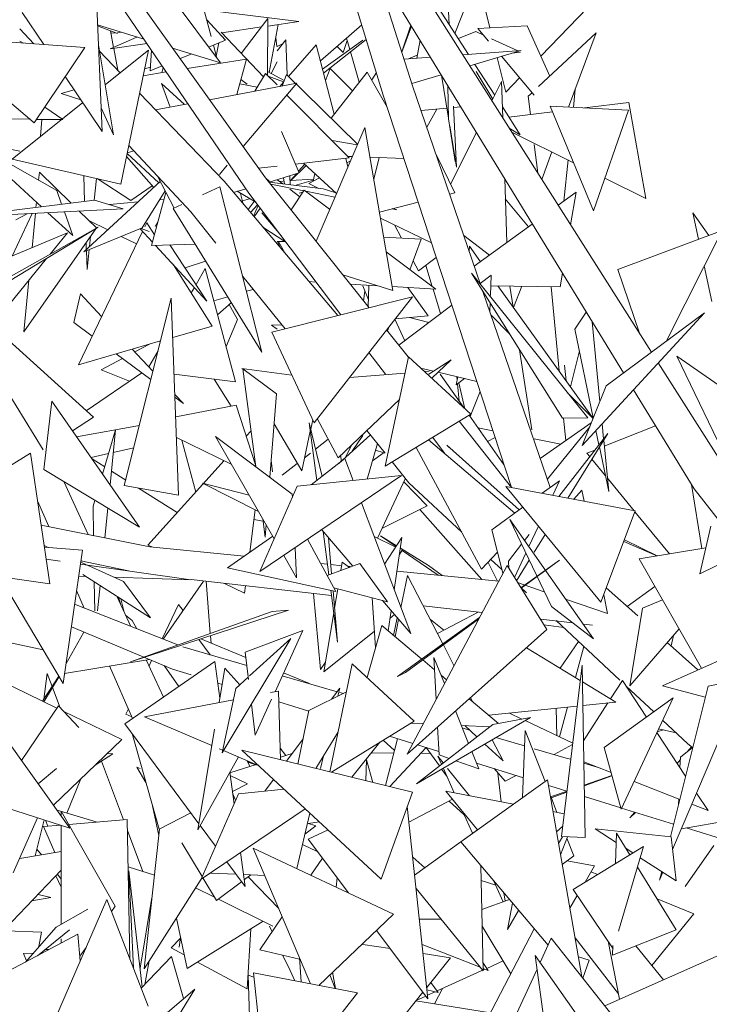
# Model space of a CAD drawing. Header units: metres. Extents: x -14.5 to 13.2, y -19 to 3.3.
# Tile 135 of 210: x 10.59 to 10.733, y 2.245 to 2.45. Entities that reach past the tile are written whole.
import ezdxf

# ---------------------------------------------------------------- set-up
doc = ezdxf.new("R2010")
doc.units = ezdxf.units.M
doc.layers.add('G-IMPT', color=7, linetype='Continuous', lineweight=5)
doc.layers.add('L-PLNT', color=7, linetype='Continuous', lineweight=5, true_color=0x005900)

# ---------------------------------------------------------------- blocks, each defined once
blk = doc.blocks.new('ÁRVORES ORNAMENTAIS - Pequeno e Médio Porte - Ipê-roxo-2870950-CORTE_CALÇADA')
at = {"layer": 'G-IMPT', "color": 253, "true_color": 0xaaaaaa}
for p, q in [((6.93127, 2.43595), (6.9155, 2.48492)), ((6.92515, 2.43403), (6.91194, 2.47706)), ((6.98104, 2.38044), (6.92269, 2.47238)), ((6.9006, 2.41679), (6.86599, 2.46508)), ((6.93809, 2.46477), (6.9389, 2.44873)), ((6.89711, 2.4136), (6.86335, 2.46317)), ((6.88927, 2.44621), (6.88541, 2.46084)), ((6.97519, 2.37611), (6.92309, 2.46136)), ((6.86512, 2.45932), (6.86655, 2.42646)), ((6.87679, 2.46004), (6.89119, 2.44076)), ((6.95797, 2.44216), (6.97525, 2.46001)), ((6.94516, 2.45709), (6.94738, 2.44802)), ((6.9429, 2.44251), (6.9347, 2.45525)), ((6.94332, 2.45514), (6.94009, 2.44687)), ((6.85437, 2.44456), (6.84987, 2.45125)), ((6.90755, 2.44935), (6.8878, 2.45178)), ((6.86558, 2.44864), (6.87503, 2.44573)), ((6.86977, 2.44682), (6.86559, 2.44847)), ((6.89227, 2.44544), (6.88835, 2.44972)), ((6.89148, 2.44701), (6.89975, 2.44821)), ((6.89555, 2.4427), (6.9011, 2.44999)), ((6.90102, 2.43812), (6.9011, 2.44999)), ((6.90109, 2.44841), (6.90755, 2.44935)), ((6.90326, 2.44872), (6.90137, 2.43873)), ((6.91206, 2.44113), (6.92067, 2.44864)), ((6.93089, 2.44859), (6.929, 2.44301)), ((6.92903, 2.44293), (6.93101, 2.4484)), ((6.95511, 2.44845), (6.94489, 2.44789)), ((6.95511, 2.44845), (6.95988, 2.43799)), ((6.85241, 2.42827), (6.83081, 2.44632)), ((6.83081, 2.44632), (6.86292, 2.44392)), ((6.85231, 2.44471), (6.84938, 2.44785)), ((6.86825, 2.44363), (6.87381, 2.44611)), ((6.86892, 2.44393), (6.86828, 2.44741)), ((6.86928, 2.44702), (6.86837, 2.44694)), ((6.87052, 2.44712), (6.86976, 2.44706)), ((6.89134, 2.44716), (6.90019, 2.4378)), ((6.90297, 2.44413), (6.90273, 2.44592)), ((6.94444, 2.44726), (6.9408, 2.44578)), ((6.94603, 2.44653), (6.94444, 2.44726)), ((6.94489, 2.44789), (6.9471, 2.44526)), ((6.96951, 2.44701), (6.95753, 2.43579)), ((6.96951, 2.44701), (6.96376, 2.4315)), ((6.84938, 2.44523), (6.85018, 2.44487)), ((6.85241, 2.42827), (6.86292, 2.44392)), ((6.8689, 2.42573), (6.86577, 2.44446)), ((6.86825, 2.44363), (6.8759, 2.44474)), ((6.89227, 2.44544), (6.88875, 2.44402)), ((6.89045, 2.44174), (6.88975, 2.44442)), ((6.89089, 2.44488), (6.89035, 2.44215)), ((6.903, 2.44325), (6.90487, 2.44555)), ((6.903, 2.44414), (6.90426, 2.44479)), ((6.90487, 2.44555), (6.90509, 2.43822)), ((6.91119, 2.44448), (6.90541, 2.4379)), ((6.91119, 2.44448), (6.91494, 2.43003)), ((6.9125, 2.43943), (6.92087, 2.44548)), ((6.9216, 2.44561), (6.91271, 2.43859)), ((6.91679, 2.44287), (6.91552, 2.44415)), ((6.91679, 2.44287), (6.91762, 2.44536)), ((6.91816, 2.44352), (6.91747, 2.44586)), ((6.93281, 2.44546), (6.93213, 2.4417)), ((6.95309, 2.44328), (6.94774, 2.44574)), ((6.87031, 2.43865), (6.86598, 2.44317)), ((6.86725, 2.43621), (6.87621, 2.44336)), ((6.8698, 2.43919), (6.86896, 2.44373)), ((6.87041, 2.41547), (6.87621, 2.44336)), ((6.87659, 2.4391), (6.87684, 2.44336)), ((6.88123, 2.44382), (6.89119, 2.44076)), ((6.88512, 2.44255), (6.88281, 2.44161)), ((6.92015, 2.43672), (6.91831, 2.44301)), ((6.92949, 2.4415), (6.93497, 2.44192)), ((6.93224, 2.44231), (6.93044, 2.44158)), ((6.9417, 2.44242), (6.95386, 2.44334)), ((6.95386, 2.44334), (6.94318, 2.44009)), ((6.9489, 2.44183), (6.95067, 2.43461)), ((6.94977, 2.4421), (6.95661, 2.434)), ((6.95375, 2.44298), (6.95194, 2.44276)), ((6.87664, 2.43986), (6.87541, 2.43949)), ((6.87906, 2.4401), (6.87659, 2.4391)), ((6.87898, 2.43868), (6.87929, 2.43976)), ((6.89665, 2.44153), (6.8843, 2.43954)), ((6.89665, 2.44153), (6.8946, 2.43413)), ((6.903, 2.44097), (6.90179, 2.4385)), ((6.9484, 2.43398), (6.94425, 2.44042)), ((6.86655, 2.42646), (6.85887, 2.43788)), ((6.87992, 2.43883), (6.87511, 2.43805)), ((6.90063, 2.43852), (6.89838, 2.43484)), ((6.90063, 2.43852), (6.903, 2.43613)), ((6.90103, 2.43892), (6.90448, 2.43703)), ((6.90438, 2.43676), (6.90119, 2.43796)), ((6.90406, 2.4359), (6.90497, 2.43834)), ((6.91978, 2.42378), (6.90497, 2.43834)), ((6.9131, 2.43709), (6.91405, 2.43958)), ((6.91405, 2.43958), (6.91874, 2.43491)), ((6.92179, 2.43882), (6.91428, 2.42918)), ((6.92599, 2.43149), (6.92179, 2.43882)), ((6.92371, 2.43874), (6.92274, 2.43717)), ((6.9372, 2.43827), (6.93112, 2.43642)), ((6.93728, 2.43815), (6.93874, 2.42919)), ((6.94453, 2.43895), (6.94801, 2.4332)), ((6.8837, 2.43208), (6.87892, 2.43641)), ((6.88073, 2.43152), (6.87892, 2.43641)), ((6.88894, 2.43306), (6.90715, 2.43648)), ((6.89888, 2.43565), (6.89522, 2.43638)), ((6.89547, 2.43727), (6.8968, 2.43629)), ((6.89595, 2.42329), (6.90715, 2.43648)), ((6.90436, 2.4367), (6.90358, 2.43581)), ((6.93127, 2.43595), (6.94543, 2.39454)), ((6.9386, 2.43597), (6.93872, 2.42909)), ((6.94781, 2.4328), (6.9498, 2.43682)), ((6.95005, 2.42928), (6.9498, 2.43682)), ((6.95067, 2.43461), (6.95356, 2.43761)), ((6.86072, 2.43513), (6.85801, 2.43432)), ((6.86211, 2.43305), (6.85801, 2.43432)), ((6.89198, 2.41605), (6.87436, 2.43443)), ((6.90507, 2.43403), (6.91806, 2.42091)), ((6.92515, 2.43403), (6.95186, 2.35226)), ((6.95617, 2.43452), (6.95538, 2.43378)), ((6.95538, 2.43378), (6.95584, 2.42998)), ((6.96477, 2.43145), (6.96516, 2.43528)), ((6.84776, 2.42067), (6.86253, 2.43244)), ((6.87769, 2.43095), (6.88443, 2.43221)), ((6.93976, 2.43174), (6.9404, 2.41901)), ((6.94128, 2.4316), (6.93983, 2.43146)), ((6.97624, 2.43089), (6.95993, 2.43169)), ((6.969, 2.40993), (6.95993, 2.43169)), ((6.97633, 2.43245), (6.96711, 2.43134)), ((6.97989, 2.41247), (6.97633, 2.43245)), ((6.85457, 2.43148), (6.85833, 2.4289)), ((6.86634, 2.43136), (6.8689, 2.42573)), ((6.93839, 2.43132), (6.93304, 2.43079)), ((6.93423, 2.42732), (6.93629, 2.43111)), ((6.9537, 2.42575), (6.94997, 2.43154)), ((6.96042, 2.43053), (6.95133, 2.42943)), ((6.97624, 2.43089), (6.969, 2.40993)), ((6.85158, 2.42897), (6.82325, 2.42928)), ((6.85833, 2.4289), (6.85287, 2.42895)), ((6.85399, 2.42894), (6.85373, 2.42543)), ((6.93872, 2.42909), (6.94016, 2.42017)), ((6.939, 2.42761), (6.9404, 2.41901)), ((6.90395, 2.42643), (6.90764, 2.41784)), ((6.91113, 2.40359), (6.92128, 2.42728)), ((6.92716, 2.39327), (6.92128, 2.42728)), ((6.93919, 2.41543), (6.94455, 2.42624)), ((6.95142, 2.42712), (6.9537, 2.42575)), ((6.96483, 2.41993), (6.95192, 2.42632)), ((6.84096, 2.42403), (6.84938, 2.42233)), ((6.88503, 2.40966), (6.87208, 2.42353)), ((6.91448, 2.42453), (6.91972, 2.42364)), ((6.95661, 2.42371), (6.95734, 2.41779)), ((6.84369, 2.4217), (6.85709, 2.41415)), ((6.87174, 2.42185), (6.8784, 2.41575)), ((6.87313, 2.4224), (6.87176, 2.42199)), ((6.94006, 2.41366), (6.93617, 2.42164)), ((6.9603, 2.42218), (6.95818, 2.41646)), ((6.84454, 2.41933), (6.85389, 2.41076)), ((6.84776, 2.42067), (6.87041, 2.41547)), ((6.8716, 2.42122), (6.8773, 2.41474)), ((6.89101, 2.41747), (6.89263, 2.41938)), ((6.90908, 2.41933), (6.90589, 2.41621)), ((6.91806, 2.42091), (6.90686, 2.41965)), ((6.90879, 2.4196), (6.90751, 2.41814)), ((6.90853, 2.41984), (6.91537, 2.41349)), ((6.91732, 2.42083), (6.91777, 2.4191)), ((6.9183, 2.42033), (6.91756, 2.41992)), ((6.91867, 2.4212), (6.91774, 2.42124)), ((6.92948, 2.42078), (6.92235, 2.42106)), ((6.92432, 2.42098), (6.92315, 2.41647)), ((6.96281, 2.41194), (6.96367, 2.4205)), ((6.85348, 2.41798), (6.85331, 2.41627)), ((6.85348, 2.41798), (6.86006, 2.41152)), ((6.86272, 2.41723), (6.8629, 2.41187)), ((6.903, 2.41922), (6.89917, 2.41879)), ((6.90764, 2.41784), (6.90136, 2.41585)), ((6.90569, 2.41722), (6.90575, 2.41531)), ((6.90711, 2.41767), (6.90582, 2.4162)), ((6.91055, 2.41606), (6.91087, 2.41767)), ((6.87866, 2.41599), (6.8627, 2.40137)), ((6.86537, 2.41663), (6.8649, 2.41211)), ((6.87252, 2.41203), (6.86549, 2.4166)), ((6.87252, 2.41203), (6.87695, 2.41514)), ((6.88155, 2.41048), (6.87809, 2.4171)), ((6.91565, 2.38805), (6.89198, 2.41605)), ((6.92219, 2.38971), (6.9006, 2.41679)), ((6.90144, 2.41599), (6.9006, 2.41675)), ((6.9014, 2.41586), (6.9126, 2.41445)), ((6.90857, 2.41405), (6.90168, 2.41545)), ((6.90304, 2.41638), (6.90421, 2.41551)), ((6.9035, 2.41604), (6.90425, 2.41609)), ((6.90434, 2.41679), (6.90457, 2.41546)), ((6.90572, 2.41619), (6.91065, 2.41653)), ((6.9106, 2.41632), (6.90674, 2.41519)), ((6.91184, 2.41677), (6.90964, 2.41556)), ((6.9117, 2.41456), (6.90964, 2.41556)), ((6.95088, 2.40327), (6.95046, 2.41658)), ((6.97989, 2.41247), (6.97134, 2.41671)), ((6.85709, 2.41415), (6.85811, 2.41128)), ((6.87966, 2.41409), (6.8749, 2.40633)), ((6.87685, 2.40268), (6.87985, 2.41373)), ((6.88749, 2.41323), (6.89109, 2.41491)), ((6.89109, 2.41491), (6.89987, 2.38042)), ((6.89648, 2.41451), (6.89392, 2.41375)), ((6.89466, 2.41397), (6.89855, 2.41168)), ((6.89539, 2.41354), (6.89597, 2.41132)), ((6.91627, 2.38821), (6.89711, 2.4136)), ((6.90567, 2.41441), (6.90777, 2.41283)), ((6.90867, 2.41421), (6.90596, 2.41008)), ((6.90765, 2.41355), (6.90839, 2.41378)), ((6.90867, 2.41421), (6.91397, 2.41022)), ((6.91505, 2.41274), (6.90899, 2.41397)), ((6.91508, 2.41375), (6.9126, 2.41445)), ((6.94006, 2.41366), (6.93899, 2.41339)), ((6.96534, 2.41378), (6.96161, 2.41106)), ((6.96534, 2.41378), (6.96419, 2.40699)), ((6.86497, 2.41212), (6.83505, 2.40844)), ((6.85287, 2.4117), (6.85276, 2.41062)), ((6.86497, 2.41212), (6.87093, 2.41034)), ((6.87405, 2.41177), (6.86805, 2.4112)), ((6.87946, 2.41228), (6.87849, 2.41219)), ((6.88136, 2.41039), (6.88316, 2.41123)), ((6.89729, 2.41242), (6.8958, 2.41198)), ((6.89826, 2.41185), (6.89697, 2.41015)), ((6.89893, 2.41118), (6.89746, 2.40956)), ((6.93245, 2.41171), (6.92433, 2.40962)), ((6.95059, 2.41237), (6.95541, 2.40656)), ((6.83505, 2.40844), (6.87093, 2.41034)), ((6.85198, 2.40934), (6.84778, 2.40047)), ((6.85091, 2.40928), (6.84856, 2.40803)), ((6.85264, 2.40938), (6.85195, 2.40222)), ((6.85525, 2.40951), (6.86044, 2.40476)), ((6.85868, 2.4097), (6.86044, 2.40476)), ((6.86175, 2.40986), (6.86534, 2.40633)), ((6.88136, 2.41039), (6.89987, 2.38042)), ((6.89026, 2.40316), (6.88503, 2.40966)), ((6.89907, 2.41099), (6.89812, 2.40878)), ((6.89826, 2.40868), (6.89948, 2.41045)), ((6.903, 2.40571), (6.89981, 2.40946)), ((6.92795, 2.41013), (6.92703, 2.41032)), ((6.92795, 2.41013), (6.92716, 2.41035)), ((6.99087, 2.40399), (6.98971, 2.40946)), ((6.99298, 2.40478), (6.98971, 2.40946)), ((6.86377, 2.40787), (6.8677, 2.40595)), ((6.87583, 2.40742), (6.87542, 2.40656)), ((6.87745, 2.40488), (6.87583, 2.40742)), ((6.87818, 2.40758), (6.87758, 2.40665)), ((6.93521, 2.40324), (6.92455, 2.40838)), ((6.92748, 2.40696), (6.92892, 2.40421)), ((6.95622, 2.40715), (6.94413, 2.39836)), ((6.82848, 2.38557), (6.86575, 2.40651)), ((6.84097, 2.39762), (6.8593, 2.4053)), ((6.84188, 2.39204), (6.86575, 2.40651)), ((6.86534, 2.40633), (6.85025, 2.38471)), ((6.85568, 2.40085), (6.8593, 2.4053)), ((6.87496, 2.40561), (6.86161, 2.3778)), ((6.8749, 2.40633), (6.8627, 2.40137)), ((6.87446, 2.40615), (6.87703, 2.40336)), ((6.87467, 2.40623), (6.87634, 2.40557)), ((6.90005, 2.4065), (6.90466, 2.40353)), ((6.97403, 2.39765), (6.99576, 2.40583)), ((6.98419, 2.38278), (6.99576, 2.40583)), ((6.8632, 2.40327), (6.86325, 2.40188)), ((6.86412, 2.40458), (6.8639, 2.40247)), ((6.87054, 2.40456), (6.87371, 2.40301)), ((6.87685, 2.40268), (6.88595, 2.40296)), ((6.903, 2.40348), (6.90466, 2.40353)), ((6.90372, 2.40217), (6.90313, 2.40348)), ((6.9047, 2.401), (6.90334, 2.40349)), ((6.93304, 2.404), (6.92523, 2.40439)), ((6.93304, 2.404), (6.93071, 2.39761)), ((6.94194, 2.40476), (6.94726, 2.40063)), ((6.86326, 2.4016), (6.8634, 2.39766)), ((6.86383, 2.40183), (6.8634, 2.39766)), ((6.87764, 2.4027), (6.8884, 2.39106)), ((6.8884, 2.39106), (6.88067, 2.4028)), ((6.92576, 2.40134), (6.9361, 2.39356)), ((6.94312, 2.40251), (6.94306, 2.40149)), ((6.94312, 2.40251), (6.94542, 2.3993)), ((6.83724, 2.37823), (6.85496, 2.39996)), ((6.88383, 2.398), (6.88812, 2.39944)), ((6.93139, 2.39949), (6.93251, 2.39736)), ((6.93251, 2.39736), (6.9362, 2.4002)), ((6.88948, 2.38589), (6.8814, 2.39864)), ((6.88804, 2.39788), (6.88612, 2.39453)), ((6.89435, 2.37429), (6.88804, 2.39788)), ((6.93536, 2.39411), (6.934, 2.3985)), ((6.96254, 2.36666), (6.94351, 2.39693)), ((6.94351, 2.39693), (6.96776, 2.36676)), ((6.96248, 2.39691), (6.962, 2.39404)), ((6.97855, 2.38437), (6.97403, 2.39765)), ((6.99363, 2.39102), (6.99205, 2.39844)), ((6.85129, 2.39547), (6.85025, 2.38471)), ((6.90468, 2.38528), (6.89585, 2.39624)), ((6.9111, 2.39506), (6.90965, 2.39515)), ((6.91674, 2.39655), (6.92716, 2.39327)), ((6.92391, 2.39429), (6.91827, 2.39463)), ((6.94765, 2.39651), (6.94536, 2.39476)), ((6.94749, 2.39226), (6.94765, 2.39651)), ((6.86204, 2.39257), (6.86063, 2.38662)), ((6.86204, 2.39257), (6.86644, 2.38788)), ((6.88577, 2.39391), (6.88512, 2.39279)), ((6.89803, 2.39353), (6.89664, 2.39312)), ((6.92206, 2.39135), (6.92087, 2.3943)), ((6.92133, 2.39315), (6.92103, 2.39116)), ((6.92213, 2.3944), (6.92203, 2.38991)), ((6.9361, 2.39356), (6.92701, 2.3941)), ((6.9303, 2.39391), (6.93448, 2.38804)), ((6.9371, 2.38849), (6.93552, 2.39359)), ((6.94593, 2.39308), (6.95991, 2.35222)), ((6.94757, 2.39429), (6.962, 2.39404)), ((6.94904, 2.39426), (6.96888, 2.36664)), ((6.95222, 2.38984), (6.95155, 2.39422)), ((6.95228, 2.38975), (6.95404, 2.39418)), ((6.96179, 2.37652), (6.96012, 2.39408)), ((6.87117, 2.35264), (6.88095, 2.39169)), ((6.88095, 2.39169), (6.88249, 2.35063)), ((6.89273, 2.39198), (6.88984, 2.39113)), ((6.89348, 2.39077), (6.89062, 2.38823)), ((6.93123, 2.39199), (6.90192, 2.38459)), ((6.91071, 2.36575), (6.93123, 2.39199)), ((6.94736, 2.38892), (6.94743, 2.3907)), ((6.89475, 2.38726), (6.89304, 2.39038)), ((6.93945, 2.39027), (6.92842, 2.38189)), ((6.96746, 2.38876), (6.96507, 2.38525)), ((6.96661, 2.36097), (6.99212, 2.38866)), ((6.99212, 2.38866), (6.97161, 2.37345)), ((6.86063, 2.38662), (6.86448, 2.38378)), ((6.89475, 2.38726), (6.89238, 2.38162)), ((6.92755, 2.38729), (6.92961, 2.3828)), ((6.92763, 2.38739), (6.93448, 2.38804)), ((6.93468, 2.38665), (6.9306, 2.38767)), ((6.94763, 2.38813), (6.95153, 2.38417)), ((6.96866, 2.38679), (6.9703, 2.37018)), ((6.86472, 2.36689), (6.84358, 2.38601)), ((6.88948, 2.38589), (6.88126, 2.38351)), ((6.90183, 2.38606), (6.90397, 2.38616)), ((6.90183, 2.38606), (6.903, 2.38521)), ((6.91071, 2.36575), (6.90192, 2.38459)), ((6.93036, 2.37946), (6.92585, 2.38511)), ((6.92639, 2.38581), (6.92605, 2.38486)), ((6.96507, 2.38525), (6.96893, 2.36678)), ((6.87872, 2.38277), (6.86161, 2.3778)), ((6.85423, 2.36012), (6.84112, 2.3814)), ((6.87284, 2.38106), (6.87714, 2.37649)), ((6.87645, 2.38211), (6.87339, 2.38048)), ((6.8782, 2.3807), (6.8763, 2.37739)), ((6.92561, 2.37583), (6.92216, 2.3804)), ((6.9561, 2.36426), (6.95357, 2.38093)), ((6.96416, 2.37321), (6.96603, 2.38069)), ((6.8708, 2.37911), (6.86637, 2.37675)), ((6.86947, 2.38009), (6.87671, 2.37474)), ((6.92554, 2.35665), (6.93039, 2.37946)), ((6.94338, 2.36751), (6.93039, 2.37946)), ((6.9393, 2.37884), (6.93466, 2.37583)), ((6.9393, 2.37884), (6.93525, 2.37499)), ((7.00328, 2.34444), (6.98633, 2.3796)), ((6.98633, 2.3796), (7.01624, 2.35881)), ((6.86637, 2.37675), (6.87227, 2.37441)), ((6.89566, 2.37707), (6.90609, 2.37563)), ((6.8959, 2.37695), (6.89858, 2.35655)), ((6.8959, 2.37695), (6.90289, 2.37177)), ((6.93565, 2.37648), (6.93294, 2.37712)), ((6.93369, 2.37643), (6.93475, 2.37651)), ((6.94465, 2.37435), (6.93658, 2.37626)), ((6.96327, 2.37444), (6.96295, 2.37771)), ((6.9964, 2.35624), (6.98247, 2.37819)), ((6.86322, 2.36824), (6.87481, 2.37614)), ((6.89435, 2.37429), (6.88154, 2.37586)), ((6.89344, 2.36921), (6.88993, 2.37483)), ((6.91808, 2.37517), (6.92968, 2.3761)), ((6.93704, 2.37583), (6.94198, 2.3688)), ((6.94069, 2.37529), (6.94037, 2.37361)), ((6.9421, 2.37495), (6.94037, 2.37361)), ((6.94056, 2.3746), (6.94049, 2.37533)), ((6.94096, 2.37025), (6.94063, 2.37381)), ((6.94215, 2.36864), (6.94092, 2.37403)), ((6.94324, 2.36701), (6.94533, 2.37226)), ((6.96661, 2.36097), (6.97161, 2.37345)), ((6.98996, 2.35194), (6.97733, 2.37261)), ((6.85436, 2.35601), (6.85606, 2.37025)), ((6.87437, 2.34394), (6.85606, 2.37025)), ((6.8817, 2.37163), (6.88351, 2.36971)), ((6.88172, 2.37103), (6.88351, 2.36971)), ((6.9015, 2.35437), (6.90289, 2.37177)), ((6.9285, 2.37055), (6.91574, 2.35839)), ((6.96357, 2.37198), (6.96887, 2.36661)), ((6.88188, 2.36699), (6.89446, 2.36941)), ((6.89446, 2.36941), (6.89855, 2.35678)), ((6.86472, 2.36689), (6.86035, 2.36407)), ((6.91003, 2.36441), (6.91044, 2.36631)), ((6.91139, 2.36662), (6.91574, 2.35839)), ((6.92554, 2.35665), (6.94338, 2.36751)), ((6.94098, 2.36605), (6.95186, 2.35226)), ((6.94304, 2.3673), (6.95035, 2.35689)), ((6.96254, 2.36666), (6.96776, 2.36676)), ((6.96317, 2.362), (6.96272, 2.36666)), ((6.87431, 2.36519), (6.86122, 2.36283)), ((6.86932, 2.36426), (6.86664, 2.35504)), ((6.86932, 2.36426), (6.86819, 2.35282)), ((6.89657, 2.36291), (6.8976, 2.36404)), ((6.90814, 2.35568), (6.90239, 2.36553)), ((6.90814, 2.35568), (6.90994, 2.36399)), ((6.90972, 2.36571), (6.91127, 2.35368)), ((6.90972, 2.36571), (6.91238, 2.35455)), ((6.92553, 2.35941), (6.92174, 2.36411)), ((6.94486, 2.3647), (6.948, 2.36408)), ((6.95783, 2.35829), (6.96851, 2.36573)), ((6.95933, 2.35391), (6.96819, 2.36491)), ((6.96949, 2.3641), (6.97011, 2.36115)), ((6.97076, 2.36548), (6.97106, 2.36237)), ((6.97121, 2.36083), (6.98191, 2.36511)), ((6.88204, 2.36265), (6.89346, 2.35713)), ((6.88313, 2.36212), (6.88607, 2.3513)), ((6.90242, 2.34153), (6.89017, 2.36284)), ((6.89017, 2.36284), (6.90617, 2.35087)), ((6.91367, 2.36231), (6.91102, 2.36024)), ((6.91586, 2.35727), (6.92248, 2.3632)), ((6.91868, 2.3598), (6.92087, 2.36309)), ((6.95257, 2.34691), (6.93459, 2.36216)), ((6.93546, 2.36269), (6.93791, 2.35941)), ((6.94687, 2.36185), (6.94846, 2.36268)), ((6.95661, 2.36239), (6.96215, 2.36129)), ((6.96173, 2.35038), (6.97195, 2.36351)), ((6.97195, 2.36351), (6.9636, 2.35003)), ((6.97109, 2.36212), (6.97214, 2.35141)), ((6.87315, 2.36054), (6.86885, 2.35955)), ((6.91852, 2.36104), (6.91736, 2.35861)), ((6.92179, 2.35398), (6.92392, 2.3614)), ((6.92526, 2.35948), (6.92353, 2.36002)), ((6.92353, 2.36001), (6.92524, 2.35946)), ((6.93203, 2.3606), (6.94565, 2.33521)), ((6.95349, 2.34758), (6.93843, 2.36108)), ((6.93888, 2.36059), (6.93843, 2.36108)), ((6.9676, 2.35939), (6.96925, 2.36005)), ((6.9702, 2.36069), (6.97214, 2.35141)), ((6.8516, 2.35936), (6.81991, 2.33998)), ((6.8516, 2.35936), (6.85562, 2.33216)), ((6.86789, 2.35933), (6.86424, 2.35849)), ((6.86708, 2.35655), (6.86444, 2.35821)), ((6.87607, 2.34024), (6.89199, 2.35784)), ((6.90178, 2.35785), (6.90205, 2.35553)), ((6.90996, 2.35941), (6.90874, 2.35845)), ((6.91014, 2.3528), (6.91711, 2.35825)), ((6.9163, 2.35892), (6.9164, 2.35775)), ((6.91884, 2.35368), (6.91711, 2.35825)), ((6.92288, 2.35777), (6.92516, 2.35941)), ((6.9676, 2.35939), (6.96819, 2.35868)), ((6.96862, 2.35814), (6.97146, 2.35469)), ((6.85436, 2.35601), (6.87437, 2.34394)), ((6.87146, 2.35379), (6.86847, 2.35567)), ((6.90722, 2.35725), (6.90408, 2.35479)), ((6.93051, 2.35323), (6.92702, 2.35756)), ((6.92892, 2.35471), (6.89943, 2.33471)), ((6.90723, 2.3525), (6.92892, 2.35471)), ((6.92398, 2.34166), (6.92976, 2.35416)), ((6.96189, 2.35366), (6.95827, 2.35104)), ((6.96189, 2.35366), (6.96048, 2.35062)), ((6.97187, 2.35418), (6.97742, 2.34741)), ((6.86364, 2.34245), (6.85853, 2.3535)), ((6.87117, 2.35264), (6.88249, 2.35063)), ((6.88221, 2.34703), (6.87413, 2.35211)), ((6.8972, 2.35062), (6.88745, 2.35315)), ((6.89915, 2.34723), (6.88745, 2.35315)), ((6.90723, 2.3525), (6.89943, 2.33471)), ((6.92942, 2.35344), (6.93429, 2.3484)), ((6.9415, 2.34294), (6.93051, 2.35323)), ((6.9705, 2.32834), (6.95073, 2.35247)), ((6.95073, 2.35247), (6.97768, 2.34736)), ((6.96655, 2.35165), (6.96488, 2.34979)), ((6.96655, 2.35165), (6.96702, 2.34938)), ((6.98939, 2.35287), (6.99152, 2.33955)), ((6.99599, 2.34424), (6.98996, 2.35194)), ((6.85541, 2.3441), (6.85306, 2.34948)), ((6.86505, 2.34956), (6.8647, 2.34835)), ((6.90621, 2.35017), (6.90617, 2.35087)), ((6.8647, 2.34835), (6.86478, 2.34223)), ((6.86771, 2.34796), (6.86709, 2.34176)), ((6.89731, 2.33873), (6.89846, 2.34758)), ((6.93088, 2.32182), (6.92059, 2.34905)), ((6.93429, 2.3484), (6.92496, 2.34377)), ((6.93279, 2.34765), (6.94566, 2.33306)), ((6.95427, 2.34815), (6.94777, 2.34344)), ((6.90008, 2.3452), (6.8982, 2.34556)), ((6.90001, 2.34574), (6.90051, 2.34189)), ((6.9602, 2.32741), (6.95153, 2.34557)), ((6.96897, 2.32072), (6.95153, 2.34557)), ((6.9705, 2.32834), (6.97768, 2.34736)), ((6.97761, 2.34718), (6.98478, 2.33844)), ((6.8765, 2.33988), (6.85381, 2.34442)), ((6.90051, 2.34189), (6.90072, 2.3445)), ((6.91231, 2.34344), (6.91883, 2.33584)), ((6.94777, 2.34344), (6.95009, 2.33436)), ((6.95749, 2.34421), (6.9555, 2.33992)), ((7.01233, 2.34469), (6.99113, 2.33427)), ((6.99113, 2.33427), (6.99342, 2.34417)), ((6.90211, 2.34207), (6.89268, 2.3355)), ((6.90936, 2.34144), (6.91529, 2.33059)), ((6.91264, 2.34305), (6.91381, 2.33402)), ((6.91437, 2.33423), (6.91371, 2.3418)), ((6.92324, 2.34202), (6.92774, 2.33982)), ((6.92781, 2.33993), (6.92455, 2.34215)), ((6.9279, 2.34007), (6.92455, 2.34215)), ((6.92904, 2.34181), (6.92541, 2.33628)), ((6.92743, 2.33093), (6.92904, 2.34181)), ((6.95459, 2.34121), (6.95555, 2.34244)), ((6.95892, 2.34247), (6.95661, 2.33875)), ((6.98221, 2.33801), (6.9754, 2.34132)), ((6.85444, 2.34013), (6.8553, 2.33974)), ((6.85449, 2.33981), (6.86244, 2.33915)), ((6.87607, 2.34024), (6.87688, 2.33984)), ((6.8765, 2.33988), (6.89618, 2.33794)), ((6.90709, 2.33342), (6.90676, 2.33968)), ((6.93456, 2.33596), (6.92871, 2.33957)), ((6.95125, 2.33691), (6.95398, 2.34043)), ((6.98217, 2.33801), (6.97527, 2.34099)), ((6.97851, 2.3374), (6.99236, 2.33969)), ((6.85782, 2.33686), (6.85486, 2.33728)), ((6.85843, 2.31138), (6.86244, 2.33915)), ((6.90709, 2.33342), (6.90441, 2.33808)), ((6.92912, 2.33915), (6.92852, 2.33829)), ((6.93661, 2.33396), (6.92907, 2.33908)), ((6.94897, 2.33873), (6.94565, 2.33521)), ((6.94991, 2.33508), (6.94758, 2.33725)), ((6.95487, 2.33857), (6.9525, 2.33348)), ((6.97851, 2.3374), (6.99151, 2.31458)), ((6.88504, 2.33301), (6.86202, 2.33627)), ((6.86208, 2.33668), (6.86343, 2.33607)), ((6.87203, 2.33485), (6.86212, 2.33698)), ((6.86364, 2.33597), (6.87102, 2.33264)), ((6.89268, 2.3355), (6.91529, 2.33059)), ((6.91213, 2.33637), (6.91352, 2.33623)), ((6.92028, 2.33637), (6.91348, 2.3339)), ((6.91421, 2.33616), (6.91648, 2.33594)), ((6.91631, 2.33493), (6.91661, 2.3367)), ((6.91661, 2.3367), (6.91811, 2.33558)), ((6.9178, 2.33581), (6.91854, 2.33574)), ((6.92602, 2.32843), (6.92028, 2.33637)), ((6.93011, 2.2967), (6.95094, 2.33597)), ((6.93744, 2.33387), (6.93456, 2.33596)), ((6.947, 2.33664), (6.94897, 2.33274)), ((6.95926, 2.32265), (6.95094, 2.33597)), ((6.95125, 2.33691), (6.95133, 2.33534)), ((6.95558, 2.33708), (6.95293, 2.33279)), ((6.95383, 2.33134), (6.96187, 2.33711)), ((6.96187, 2.33711), (6.95387, 2.33128)), ((6.84285, 2.33401), (6.85562, 2.33216)), ((6.84551, 2.33314), (6.85843, 2.31138)), ((6.86166, 2.33375), (6.86317, 2.33371)), ((6.87663, 2.32505), (6.86255, 2.3341)), ((6.86908, 2.33352), (6.88504, 2.33301)), ((6.92801, 2.3348), (6.94921, 2.33271)), ((6.92884, 2.3272), (6.9302, 2.33393)), ((6.93757, 2.31965), (6.9302, 2.33393)), ((6.86492, 2.33258), (6.86501, 2.32655)), ((6.86611, 2.33181), (6.86559, 2.32655)), ((6.87663, 2.32505), (6.87102, 2.33264)), ((6.87929, 2.32062), (6.88768, 2.33275)), ((6.88512, 2.33304), (6.91436, 2.32973)), ((6.88821, 2.33269), (6.88909, 2.32182)), ((6.89208, 2.33225), (6.8962, 2.33019)), ((6.8962, 2.33019), (6.89641, 2.33176)), ((6.92602, 2.32843), (6.91487, 2.33134)), ((6.91499, 2.3271), (6.91567, 2.33114)), ((6.95872, 2.33052), (6.95315, 2.33243)), ((6.95501, 2.3303), (6.95374, 2.33149)), ((6.97819, 2.32547), (6.97163, 2.33134)), ((6.97596, 2.32746), (6.98179, 2.33164)), ((6.86283, 2.32711), (6.86123, 2.33078)), ((6.87251, 2.32329), (6.8696, 2.32957)), ((6.87041, 2.32783), (6.86998, 2.32933)), ((6.8711, 2.32655), (6.87045, 2.32902)), ((6.91058, 2.33016), (6.91205, 2.31433)), ((6.91422, 2.33082), (6.91561, 2.32002)), ((6.91561, 2.32002), (6.91468, 2.33072)), ((6.92353, 2.31886), (6.9228, 2.32927)), ((6.9719, 2.326), (6.96316, 2.329)), ((6.97109, 2.3299), (6.9719, 2.326)), ((6.88234, 2.31942), (6.86081, 2.32791)), ((6.87904, 2.32072), (6.88248, 2.32787)), ((6.88248, 2.32787), (6.88343, 2.3266)), ((6.92496, 2.32871), (6.93088, 2.32182)), ((6.93349, 2.32756), (6.94575, 2.32617)), ((6.9602, 2.32741), (6.96897, 2.32072)), ((6.97651, 2.31091), (6.97919, 2.32711)), ((6.98338, 2.32885), (6.97919, 2.32711)), ((6.87282, 2.32454), (6.87143, 2.32562)), ((6.90542, 2.32665), (6.87243, 2.3159)), ((6.87243, 2.3159), (6.90202, 2.32641)), ((6.90542, 2.32665), (6.90202, 2.32641)), ((6.91276, 2.31379), (6.91483, 2.32611)), ((6.92617, 2.32234), (6.92679, 2.32655)), ((6.92655, 2.32497), (6.92751, 2.32574)), ((6.92726, 2.32143), (6.92805, 2.32511)), ((6.92814, 2.31287), (6.94519, 2.32513)), ((6.94491, 2.32627), (6.93644, 2.32184)), ((6.98333, 2.31094), (7.01673, 2.32577)), ((6.88119, 2.31441), (6.86013, 2.32318)), ((6.87379, 2.32279), (6.87282, 2.32454)), ((6.92179, 2.31262), (6.92482, 2.32347)), ((6.93316, 2.31649), (6.92482, 2.32347)), ((6.92762, 2.32113), (6.92835, 2.32476)), ((6.94503, 2.32483), (6.92978, 2.3137)), ((6.93496, 2.32471), (6.93777, 2.32253)), ((6.95792, 2.3248), (6.96463, 2.32404)), ((6.96278, 2.32303), (6.95865, 2.32362)), ((6.97448, 2.31208), (6.96118, 2.32452)), ((6.96682, 2.32379), (6.96879, 2.32356)), ((6.98682, 2.32281), (6.97651, 2.31091)), ((6.83831, 2.32182), (6.85425, 2.31843)), ((6.86274, 2.32209), (6.85901, 2.31544)), ((6.88913, 2.32134), (6.88926, 2.31982)), ((6.89638, 2.31794), (6.9084, 2.32244)), ((6.9084, 2.32244), (6.90258, 2.30968)), ((6.91276, 2.31379), (6.92329, 2.32232)), ((6.95926, 2.32265), (6.93011, 2.2967)), ((6.98517, 2.31922), (6.98563, 2.32143)), ((6.89671, 2.31515), (6.88336, 2.31902)), ((6.88906, 2.31737), (6.88667, 2.32054)), ((6.89651, 2.31683), (6.88714, 2.32069)), ((6.89159, 2.29692), (6.90585, 2.32074)), ((6.90585, 2.32074), (6.89729, 2.31296)), ((6.93989, 2.31514), (6.93767, 2.31945)), ((6.96622, 2.312), (6.95497, 2.31884)), ((6.96585, 2.32015), (6.962, 2.31456)), ((6.96521, 2.31261), (6.96697, 2.31911)), ((6.99073, 2.31423), (6.98435, 2.31995)), ((6.89638, 2.31794), (6.89706, 2.3122)), ((6.93617, 2.30813), (6.93572, 2.31678)), ((6.9379, 2.31138), (6.93572, 2.31678)), ((6.85873, 2.31351), (6.87641, 2.3164)), ((6.87289, 2.30408), (6.8681, 2.31504)), ((6.89004, 2.31601), (6.87129, 2.30298)), ((6.87933, 2.30856), (6.87575, 2.31629)), ((6.87632, 2.31506), (6.87687, 2.31621)), ((6.87947, 2.31513), (6.88252, 2.31078)), ((6.89004, 2.31601), (6.89108, 2.30831)), ((6.89214, 2.31461), (6.89094, 2.30745)), ((6.89214, 2.31461), (6.89528, 2.31114)), ((6.91311, 2.31587), (6.91205, 2.31433)), ((6.914, 2.29297), (6.91869, 2.31549)), ((6.93161, 2.30357), (6.91869, 2.31549)), ((6.93586, 2.31423), (6.93337, 2.31632)), ((6.96661, 2.31523), (6.96231, 2.27948)), ((6.96724, 2.27928), (6.96661, 2.31523)), ((6.84311, 2.31303), (6.85713, 2.30626)), ((6.85412, 2.30771), (6.85753, 2.3129)), ((6.85439, 2.30758), (6.85756, 2.31284)), ((6.8544, 2.30814), (6.85509, 2.31347)), ((6.85612, 2.31076), (6.85509, 2.31347)), ((6.88512, 2.31319), (6.88119, 2.31441)), ((6.897, 2.3127), (6.8944, 2.31033)), ((6.91554, 2.30969), (6.9041, 2.31301)), ((6.90976, 2.31137), (6.90436, 2.31359)), ((6.92814, 2.31287), (6.92978, 2.3137)), ((6.93832, 2.31217), (6.9372, 2.3131)), ((6.85781, 2.30633), (6.85619, 2.31057)), ((6.89157, 2.3112), (6.89065, 2.31148)), ((6.9736, 2.30751), (6.96667, 2.31172)), ((6.975, 2.31205), (6.9725, 2.30817)), ((6.975, 2.31205), (6.98003, 2.30441)), ((6.98152, 2.30549), (6.97579, 2.31085)), ((6.99225, 2.30851), (6.98333, 2.31094)), ((6.99284, 2.31087), (6.98501, 2.27945)), ((6.98545, 2.27677), (7.00056, 2.3124)), ((6.99284, 2.31087), (7.00056, 2.3124)), ((6.89159, 2.29692), (6.8944, 2.31033)), ((6.90331, 2.30982), (6.90166, 2.3095)), ((6.90331, 2.30982), (6.90376, 2.29548)), ((6.90965, 2.30574), (6.91747, 2.30964)), ((6.91607, 2.31043), (6.91439, 2.30811)), ((6.91567, 2.30875), (6.91607, 2.31043)), ((6.91683, 2.30932), (6.91588, 2.3096)), ((6.94378, 2.3076), (6.94333, 2.30847)), ((6.98557, 2.30843), (6.97122, 2.29803)), ((6.98557, 2.30843), (6.97473, 2.2852)), ((6.84974, 2.29538), (6.85744, 2.30672)), ((6.8617, 2.30225), (6.85744, 2.30672)), ((6.89391, 2.30802), (6.87536, 2.30447)), ((6.89767, 2.30708), (6.89844, 2.3006)), ((6.90187, 2.30812), (6.89844, 2.3006)), ((6.90962, 2.30561), (6.90338, 2.30754)), ((6.94919, 2.30307), (6.94304, 2.30821)), ((6.94716, 2.30477), (6.96558, 2.30667)), ((6.96186, 2.30026), (6.96354, 2.30646)), ((6.96675, 2.3068), (6.9736, 2.30751)), ((6.97197, 2.30734), (6.96689, 2.29945)), ((6.85853, 2.30558), (6.87068, 2.29971)), ((6.87146, 2.30497), (6.87201, 2.3061)), ((6.87146, 2.30497), (6.87271, 2.30448)), ((6.87536, 2.30447), (6.88942, 2.29845)), ((6.90965, 2.30574), (6.90731, 2.29461)), ((6.94292, 2.29892), (6.9402, 2.30568)), ((6.95405, 2.30398), (6.95146, 2.30521)), ((6.96133, 2.30051), (6.96116, 2.30622)), ((6.88669, 2.28217), (6.87129, 2.30298)), ((6.91435, 2.29288), (6.93161, 2.30357)), ((6.93095, 2.30316), (6.93348, 2.30304)), ((6.95585, 2.30431), (6.93206, 2.29051)), ((6.94798, 2.30284), (6.93206, 2.29051)), ((6.93678, 2.29651), (6.93648, 2.30237)), ((6.94141, 2.30267), (6.9474, 2.30239)), ((6.94213, 2.30264), (6.94468, 2.30028)), ((6.94798, 2.30284), (6.95585, 2.30431)), ((6.96465, 2.29894), (6.95472, 2.30366)), ((6.98861, 2.29885), (6.98338, 2.30375)), ((6.8598, 2.28126), (6.84529, 2.30163)), ((6.87279, 2.30095), (6.87844, 2.28103)), ((6.89, 2.30186), (6.88647, 2.28087)), ((6.9111, 2.2937), (6.91571, 2.30118)), ((6.93128, 2.29891), (6.92648, 2.30039)), ((6.94315, 2.3017), (6.94162, 2.30214)), ((6.95419, 2.28761), (6.95474, 2.30162)), ((6.95474, 2.30162), (6.95887, 2.29097)), ((6.98217, 2.30115), (6.98815, 2.29206)), ((6.98224, 2.3013), (6.98354, 2.30173)), ((6.98255, 2.30196), (6.9862, 2.30111)), ((6.85638, 2.28606), (6.87068, 2.29971)), ((6.90842, 2.29988), (6.90501, 2.29518)), ((6.91861, 2.29184), (6.92446, 2.29914)), ((6.9275, 2.29742), (6.92516, 2.29958)), ((6.92813, 2.29988), (6.92561, 2.29011)), ((6.93675, 2.29721), (6.93225, 2.2986)), ((6.94632, 2.29878), (6.95013, 2.29527)), ((6.95013, 2.29527), (6.94786, 2.29968)), ((6.95461, 2.29838), (6.94861, 2.30011)), ((6.96462, 2.29871), (6.96076, 2.29659)), ((6.98943, 2.29821), (6.98848, 2.29712)), ((6.98964, 2.29804), (6.98861, 2.29885)), ((6.86511, 2.29439), (6.86876, 2.29671)), ((6.86764, 2.29681), (6.86876, 2.29671)), ((6.89091, 2.29781), (6.8917, 2.29747)), ((6.89187, 2.2974), (6.8991, 2.29431)), ((6.92469, 2.27065), (6.89568, 2.29747)), ((6.89568, 2.29747), (6.93125, 2.28873)), ((6.90486, 2.29639), (6.90368, 2.29795)), ((6.90374, 2.29605), (6.90618, 2.2968)), ((6.91209, 2.2937), (6.91271, 2.29631)), ((6.92269, 2.29693), (6.92736, 2.29689)), ((6.93409, 2.29803), (6.9265, 2.2899)), ((6.93298, 2.29684), (6.93497, 2.29682)), ((6.93409, 2.29804), (6.93685, 2.29422)), ((6.93766, 2.29484), (6.93653, 2.29625)), ((6.93653, 2.29625), (6.93729, 2.29456)), ((6.93678, 2.29651), (6.93887, 2.29578)), ((6.94506, 2.29361), (6.94361, 2.29721)), ((6.9633, 2.29586), (6.95661, 2.2978)), ((6.97122, 2.29803), (6.97473, 2.2852)), ((6.98964, 2.29803), (6.98708, 2.29603)), ((6.8664, 2.29521), (6.871, 2.28296)), ((6.88647, 2.28087), (6.89495, 2.29608)), ((6.89317, 2.29281), (6.89867, 2.29449)), ((6.8973, 2.29407), (6.89681, 2.29529)), ((6.89689, 2.29508), (6.89785, 2.29471)), ((6.89861, 2.29447), (6.89693, 2.295)), ((6.92148, 2.29113), (6.92168, 2.29548)), ((6.92168, 2.29548), (6.923, 2.29076)), ((6.94029, 2.29528), (6.94506, 2.29361)), ((6.95435, 2.29176), (6.94458, 2.29479)), ((6.9633, 2.29586), (6.96424, 2.29559)), ((6.97264, 2.29286), (6.96696, 2.29509)), ((6.96697, 2.2948), (6.96976, 2.29399)), ((6.98706, 2.29549), (6.9864, 2.29473)), ((6.987, 2.29381), (6.98708, 2.29603)), ((6.82336, 2.29298), (6.8598, 2.28126)), ((6.85701, 2.2937), (6.85323, 2.29048)), ((6.87568, 2.29077), (6.87379, 2.29393)), ((6.87379, 2.29393), (6.87448, 2.2937)), ((6.89317, 2.29288), (6.89405, 2.28632)), ((6.89684, 2.29048), (6.89325, 2.29224)), ((6.93732, 2.29356), (6.93842, 2.29205)), ((6.93768, 2.2937), (6.93996, 2.28861)), ((6.94309, 2.28801), (6.93856, 2.2937)), ((6.95059, 2.29101), (6.94823, 2.29366)), ((6.94906, 2.29273), (6.9497, 2.28675)), ((6.95283, 2.29224), (6.95059, 2.29101)), ((6.97281, 2.2922), (6.96705, 2.2902)), ((6.96705, 2.29007), (6.97282, 2.29217)), ((6.8592, 2.28438), (6.86208, 2.2915)), ((6.89684, 2.29048), (6.89371, 2.28887)), ((6.90226, 2.29139), (6.90049, 2.28896)), ((6.95935, 2.29131), (6.9413, 2.27837)), ((6.95935, 2.29131), (6.96655, 2.25026)), ((6.96097, 2.28972), (6.95956, 2.29015)), ((6.98695, 2.28723), (6.97742, 2.29098)), ((6.89497, 2.28842), (6.88716, 2.27059)), ((6.89431, 2.2872), (6.89377, 2.28837)), ((6.89497, 2.28842), (6.90447, 2.28934)), ((6.92469, 2.27065), (6.93125, 2.28873)), ((6.94481, 2.28089), (6.93821, 2.28894)), ((6.93821, 2.28894), (6.9523, 2.28626)), ((6.96345, 2.28895), (6.95998, 2.28775)), ((6.96018, 2.28757), (6.96342, 2.28875)), ((6.96097, 2.28972), (6.96344, 2.28895)), ((6.99045, 2.28857), (6.99285, 2.28491)), ((6.87835, 2.27969), (6.87689, 2.28649)), ((6.93051, 2.28249), (6.93959, 2.28726)), ((6.94202, 2.28401), (6.9389, 2.2869)), ((6.96015, 2.28767), (6.96136, 2.28453)), ((6.96709, 2.28783), (6.97465, 2.28549)), ((6.98671, 2.28628), (6.98675, 2.28731)), ((6.99285, 2.28491), (6.98946, 2.28624)), ((6.86549, 2.2825), (6.85714, 2.28499)), ((6.86928, 2.26501), (6.85799, 2.28482)), ((6.858, 2.28379), (6.85799, 2.28482)), ((6.88503, 2.28441), (6.87844, 2.28103)), ((6.90887, 2.28527), (6.88716, 2.27059)), ((6.90711, 2.27282), (6.90986, 2.28436)), ((6.93446, 2.24566), (6.93016, 2.28573)), ((6.94175, 2.28462), (6.94374, 2.28018)), ((6.96051, 2.28469), (6.96288, 2.28424)), ((6.97484, 2.28543), (6.98566, 2.28209)), ((6.97758, 2.28459), (6.97652, 2.28337)), ((6.97773, 2.28454), (6.97652, 2.28337)), ((6.98728, 2.2811), (7.00341, 2.28397)), ((6.84798, 2.27194), (6.85305, 2.28343)), ((6.85446, 2.28298), (6.85261, 2.27548)), ((6.85789, 2.28188), (6.85433, 2.28158)), ((6.85524, 2.28166), (6.85472, 2.28289)), ((6.85804, 2.26124), (6.858, 2.28184)), ((6.87178, 2.28303), (6.85959, 2.28202)), ((6.87178, 2.28303), (6.87235, 2.2539)), ((6.89017, 2.27746), (6.88698, 2.28178)), ((6.90936, 2.28227), (6.91109, 2.2817)), ((6.91181, 2.28255), (6.90957, 2.2822)), ((6.85433, 2.28158), (6.8567, 2.27614)), ((6.87183, 2.28074), (6.87503, 2.27221)), ((6.87532, 2.25194), (6.87849, 2.28106)), ((6.90883, 2.28), (6.91109, 2.2817)), ((6.90949, 2.27893), (6.91363, 2.28087)), ((6.94478, 2.28093), (6.93169, 2.27148)), ((6.96257, 2.28164), (6.96126, 2.28045)), ((6.97373, 2.27829), (6.96935, 2.28111)), ((6.98514, 2.27944), (6.96935, 2.28111)), ((6.97379, 2.28017), (6.97359, 2.27388)), ((6.97379, 2.28017), (6.97656, 2.27568)), ((6.98829, 2.28128), (7.00992, 2.2746)), ((6.88741, 2.27115), (6.88319, 2.2782)), ((6.91139, 2.2764), (6.90831, 2.27782)), ((6.90949, 2.27893), (6.91789, 2.26775)), ((6.9595, 2.25684), (6.9413, 2.27837)), ((6.96167, 2.27807), (6.96251, 2.27947)), ((6.9621, 2.27566), (6.96354, 2.27943)), ((6.96724, 2.27928), (6.96231, 2.27948)), ((6.96344, 2.27917), (6.96487, 2.27548)), ((6.98619, 2.27028), (6.98514, 2.27944)), ((6.84938, 2.27495), (6.85801, 2.27635)), ((6.85394, 2.27569), (6.85296, 2.2769)), ((6.89542, 2.27617), (6.89638, 2.26907)), ((6.90998, 2.24881), (6.89806, 2.27708)), ((6.89806, 2.27708), (6.92731, 2.26332)), ((6.96473, 2.26849), (6.97941, 2.27741)), ((6.97416, 2.25978), (6.97941, 2.27741)), ((6.97719, 2.27607), (6.97575, 2.27699)), ((6.98811, 2.26912), (6.99407, 2.27763)), ((6.89638, 2.26907), (6.89256, 2.27424)), ((6.91004, 2.27145), (6.91246, 2.27499)), ((6.93129, 2.27521), (6.93379, 2.273)), ((6.96245, 2.27367), (6.96487, 2.27548)), ((6.96917, 2.27337), (6.96343, 2.27441)), ((6.98619, 2.27028), (6.97872, 2.27509)), ((6.84236, 2.25611), (6.85802, 2.27248)), ((6.85802, 2.27065), (6.85722, 2.27164)), ((6.87745, 2.27146), (6.87197, 2.27316)), ((6.87211, 2.27234), (6.87306, 2.25206)), ((6.87211, 2.27234), (6.87491, 2.24813)), ((6.89447, 2.27166), (6.8891, 2.2719)), ((6.90046, 2.27138), (6.89604, 2.27158)), ((6.89619, 2.27052), (6.89752, 2.27152)), ((6.9455, 2.2734), (6.94594, 2.25149)), ((6.96917, 2.27337), (6.96721, 2.27)), ((6.9698, 2.27157), (6.96845, 2.27212)), ((6.97813, 2.27313), (6.98622, 2.26003)), ((6.9832, 2.2722), (6.98276, 2.27043)), ((6.98276, 2.27043), (6.98344, 2.27205)), ((6.85689, 2.2713), (6.85802, 2.26892)), ((6.88717, 2.27059), (6.87532, 2.25194)), ((6.89039, 2.26616), (6.88757, 2.27087)), ((6.89039, 2.26616), (6.89562, 2.27009)), ((6.897, 2.27113), (6.90337, 2.26448)), ((6.91555, 2.27087), (6.91533, 2.26895)), ((6.94859, 2.26937), (6.94556, 2.27036)), ((6.94822, 2.27019), (6.95014, 2.26591)), ((6.85319, 2.26743), (6.85586, 2.26679)), ((6.88997, 2.26687), (6.88604, 2.26881)), ((6.94594, 2.25149), (6.93199, 2.26868)), ((6.95028, 2.26775), (6.95056, 2.26606)), ((6.96473, 2.26849), (6.97306, 2.25608)), ((6.85192, 2.2661), (6.85586, 2.26679)), ((6.85663, 2.24116), (6.86752, 2.26641)), ((6.87611, 2.24416), (6.86752, 2.26641)), ((6.87694, 2.26677), (6.87445, 2.25205)), ((6.9021, 2.26085), (6.89078, 2.26646)), ((6.95144, 2.26638), (6.94568, 2.2643)), ((6.95102, 2.26016), (6.95212, 2.26558)), ((6.96559, 2.26721), (6.96404, 2.26456)), ((6.9899, 2.26341), (6.98221, 2.26654)), ((6.85696, 2.26064), (6.86358, 2.26434)), ((6.86928, 2.26501), (6.86849, 2.26389)), ((6.91172, 2.24848), (6.92731, 2.26332)), ((6.95102, 2.26016), (6.95337, 2.2641)), ((6.98114, 2.25262), (6.9899, 2.26341)), ((6.88427, 2.25197), (6.88202, 2.26249)), ((6.88427, 2.25197), (6.90009, 2.26185)), ((6.89942, 2.2559), (6.9041, 2.26275)), ((6.9372, 2.26226), (6.93268, 2.26227)), ((6.8539, 2.25959), (6.84663, 2.25982)), ((6.85696, 2.26064), (6.85056, 2.25334)), ((6.85306, 2.25467), (6.85972, 2.26004)), ((6.85338, 2.25656), (6.8539, 2.25959)), ((6.89755, 2.26027), (6.89677, 2.24778)), ((6.90198, 2.25964), (6.90142, 2.26085)), ((6.92375, 2.25993), (6.93446, 2.24566)), ((6.94252, 2.2332), (6.95659, 2.26029)), ((6.95171, 2.25091), (6.94576, 2.26085)), ((6.98622, 2.26003), (6.97296, 2.25479)), ((6.86151, 2.25917), (6.84048, 2.24798)), ((6.85804, 2.25732), (6.85804, 2.25818)), ((6.86151, 2.25917), (6.862, 2.25361)), ((6.88287, 2.2583), (6.88093, 2.25631)), ((6.88262, 2.25646), (6.88289, 2.25845)), ((6.95784, 2.25325), (6.96018, 2.25833)), ((6.97693, 2.23712), (6.96018, 2.25833)), ((6.9742, 2.24672), (6.96513, 2.25837)), ((6.97131, 2.24423), (7.00131, 2.25748)), ((6.972, 2.25766), (6.97442, 2.24561)), ((6.85219, 2.2552), (6.85015, 2.25514)), ((6.85015, 2.25514), (6.85077, 2.25358)), ((6.85548, 2.25596), (6.85465, 2.25596)), ((6.86319, 2.25638), (6.86191, 2.25456)), ((6.88366, 2.25484), (6.88093, 2.25631)), ((6.89942, 2.2559), (6.90769, 2.25392)), ((6.92659, 2.25615), (6.92087, 2.25703)), ((6.94532, 2.25225), (6.93324, 2.25702)), ((6.93916, 2.25423), (6.93345, 2.2551)), ((6.97303, 2.25677), (6.97296, 2.25479)), ((6.98357, 2.24964), (6.9778, 2.2567)), ((6.88101, 2.25448), (6.87467, 2.24789)), ((6.87542, 2.24866), (6.87636, 2.25358)), ((6.88101, 2.25448), (6.88352, 2.24572)), ((6.89677, 2.24778), (6.88645, 2.25334)), ((6.90571, 2.25158), (6.90424, 2.25474)), ((6.90766, 2.25432), (6.90802, 2.24919)), ((6.93916, 2.25423), (6.9342, 2.24806)), ((6.9459, 2.25326), (6.94701, 2.25158)), ((6.94671, 2.25203), (6.95011, 2.25358)), ((6.97531, 2.22847), (6.95682, 2.2547)), ((6.95682, 2.2547), (6.95956, 2.23481)), ((6.96805, 2.25372), (6.96582, 2.25443)), ((6.96805, 2.25372), (6.96678, 2.24997)), ((6.91978, 2.24694), (6.89811, 2.25108)), ((6.90106, 2.22314), (6.89811, 2.25108)), ((6.90669, 2.24944), (6.90571, 2.25158)), ((6.91522, 2.24781), (6.91458, 2.25121)), ((6.93638, 2.24732), (6.94632, 2.25185)), ((6.94701, 2.25158), (6.94593, 2.25201)), ((6.95113, 2.23872), (6.95721, 2.25189)), ((6.8982, 2.25016), (6.89696, 2.25059)), ((6.89696, 2.25059), (6.89729, 2.242)), ((6.91512, 2.24783), (6.91401, 2.25066)), ((6.93662, 2.24699), (6.93505, 2.24911)), ((6.88586, 2.24772), (6.87223, 2.2361)), ((6.88586, 2.24772), (6.87831, 2.23544)), ((6.91978, 2.24694), (6.90106, 2.22314)), ((6.93341, 2.24707), (6.91876, 2.22886)), ((6.93426, 2.24755), (6.93662, 2.24699)), ((6.93438, 2.24641), (6.93599, 2.24714)), ((6.93583, 2.24465), (6.93752, 2.24784)), ((6.94749, 2.24277), (6.93196, 2.24527)), ((6.932, 2.24532), (6.93402, 2.24625))]:
    blk.add_line(p, q, dxfattribs=at)

msp = doc.modelspace()

# ---------------------------------------------------------------- block references
at = {"layer": 'L-PLNT', "color": 253, "true_color": 0xaaaaaa}
msp.add_blockref('ÁRVORES ORNAMENTAIS - Pequeno e Médio Porte - Ipê-roxo-2870950-CORTE_CALÇADA', (3.74032, 0), dxfattribs=at)

doc.saveas('drawing.dxf')
